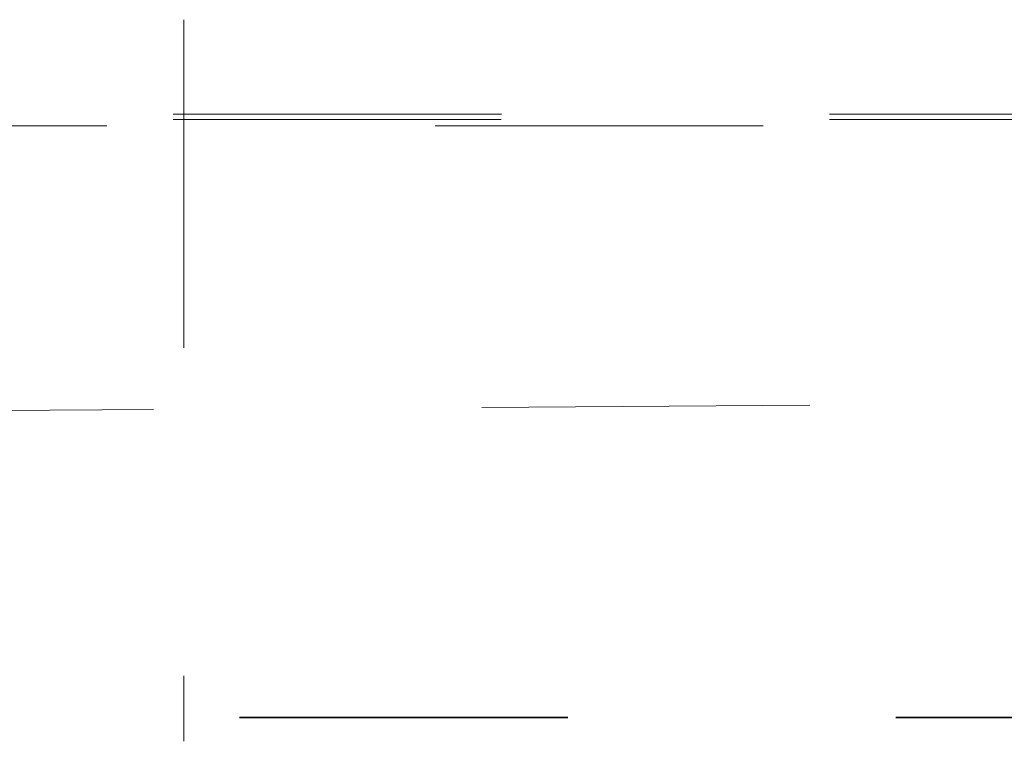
# Model space of a CAD drawing. Header units: metres. Extents: x -16.9 to 14.1, y -10.1 to 10.9.
# Tile 192 of 256: x -13.574 to -13.274, y 7.105 to 7.325. Entities that reach past the tile are written whole.
import ezdxf

# ---------------------------------------------------------------- set-up
doc = ezdxf.new("R2010")
doc.units = ezdxf.units.M
doc.linetypes.add('Ligne de quadrillage', pattern=[0.022225, 0.0127, -0.003175, 0.003175, -0.003175])
doc.linetypes.add('Tiret', pattern=[0.00635, 0.003175, -0.003175])
doc.layers.add('S-BEAM-HDLN', color=1, linetype='Tiret', lineweight=18)
doc.layers.add('S-GRID', color=1, linetype='Continuous', lineweight=9)

msp = doc.modelspace()

# ---------------------------------------------------------------- linework, layer by layer
at = {"layer": 'S-BEAM-HDLN'}
for p, q in [((-13.52382, 7.32521), (-13.52382, 7.10529)), ((12.17298, 7.2964), (-15.04723, 7.2964)), ((12.17295, 7.29484), (-15.04725, 7.29484)), ((-15.04725, 7.29284), (12.17295, 7.29284))]:
    msp.add_line(p, q, dxfattribs=at)
at = {"layer": 'S-BEAM-HDLN', "lineweight": 35}
msp.add_line((-14.90682, 7.11259), (12.09015, 7.11259), dxfattribs=at)
at = {"layer": 'S-GRID', "linetype": 'Ligne de quadrillage'}
msp.add_line((2.06667, 7.30871), (-16.11272, 7.1895), dxfattribs=at)

doc.saveas('drawing.dxf')
